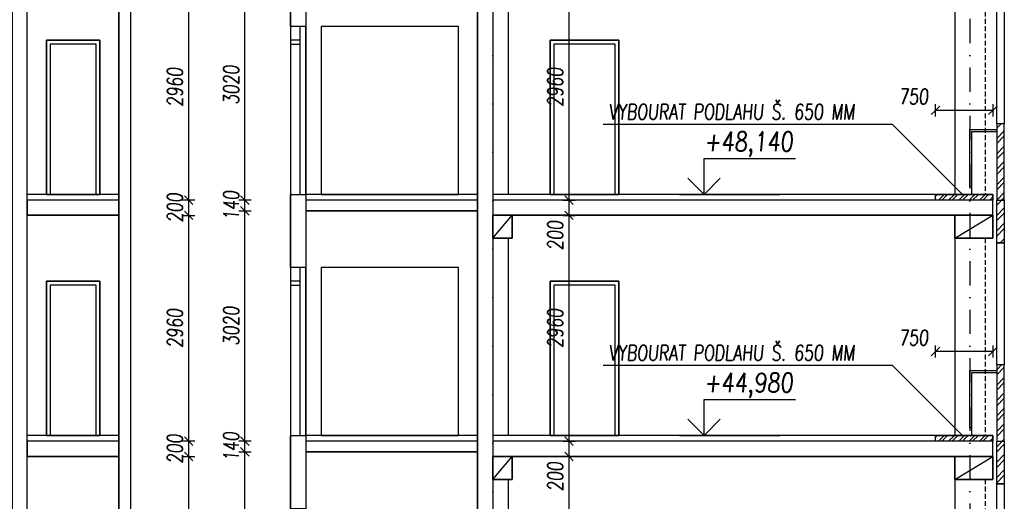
# Model space of a CAD drawing. Header units: millimetres. Extents: x 22267 to 193155, y 329430 to 541733.
# Tile 25 of 89: x 43611 to 56511, y 388647 to 394959. Entities that reach past the tile are written whole.
import ezdxf

# ---------------------------------------------------------------- set-up
doc = ezdxf.new("R2010")
doc.units = ezdxf.units.MM
doc.linetypes.add('ČERCHOVANÁ', pattern=[25.4, 12.7, -6.35, 0, -6.35])
doc.linetypes.add('ČÁRKOVANÁ', pattern=[19.05, 12.7, -6.35])
for name, color, linetype in [('BOURÁNÍ FASÁDY', 30, 'Continuous'), ('BOURÁNÍ PODLAHY', 30, 'Continuous'), ('BOURÁNÍ PŘÍČEK', 30, 'Continuous'), ('DVERE', 4, 'Continuous'), ('KOTY', 7, 'Continuous'), ('KOTY_100', 7, 'Continuous'), ('KÓTY BP PODLAHA', 255, 'Continuous'), ('OSY', 7, 'Continuous'), ('TENKA', 4, 'Continuous'), ('TLUSTA', 2, 'Continuous'), ('ŽB', 1, 'Continuous')]:
    doc.layers.add(name, color=color, linetype=linetype)
doc.styles.add('CS-ROMANS', font='romans.shx', dxfattribs={"width": 0.75, "oblique": 5})
doc.styles.add('CS-ROMANS_100', font='romans.shx', dxfattribs={"width": 0.75, "oblique": 5, "height": 200})
doc.styles.add('ROMANS', font='romans.shx', dxfattribs={"width": 0.75, "oblique": 5, "height": 200})
doc.dimstyles.new('A_KÓTA_100', dxfattribs={"dimtxt": 200, "dimasz": 4, "dimexe": 100, "dimexo": 1500, "dimgap": 80, "dimtad": 1, "dimdec": 0, "dimdsep": 46, "dimtxsty": 'CS-ROMANS_100', "dimblk": 'KOT_CARA20', "dimcen": 90, "dimse1": 1, "dimse2": 1, "dimclrd": 256, "dimclre": 256, "dimclrt": 256, "dimadec": 0, "dimazin": 0, "dimtfac": 1, "dimtdec": 0, "dimtix": 1, "dimtmove": 2, "dimatfit": 3, "dimldrblk": 'OBLIQUE', "dimfxl": 1, "dimfxlon": 1, "dimtolj": 1, "dimarcsym": 0})

# ---------------------------------------------------------------- blocks, each defined once
blk = doc.blocks.new('VÝŠKOVÁ KÓTA 1')
at = {"ltscale": 0.25}
for p, q in [((0, 3.76), (9.59, 3.76)), ((0, 0), (0, 3.76)), ((0, 0), (-1.7, 1.7)), ((0, 0), (1.7, 1.7))]:
    blk.add_line(p, q, dxfattribs=at)
at = {"style": 'ROMANS', "oblique": 5, "width": 0.8}
blk.add_attdef('VÝŠKA', (0, 4.54), '', height=2, dxfattribs=at)
blk = doc.blocks.new('KOT_CARA20')
for p, q in [((0, 0), (-14.1, -14.1)), ((0, 20), (0, -20)), ((0, 0), (14.1, 14.1))]:
    blk.add_line(p, q)
blk = doc.blocks.new('*D2759')
at = {"layer": 'Defpoints', "color": 0, "transparency": 16777216}
for p in [(55611, 393771), (55611, 392670), (56361, 392670)]:
    blk.add_point(p, dxfattribs=at)
at = {"layer": 'KÓTY BP PODLAHA', "lineweight": -2, "transparency": 16777216}
blk.add_line((56357, 393771), (55615, 393771), dxfattribs=at)
at = {"layer": 'KÓTY BP PODLAHA', "lineweight": -2, "transparency": 16777216, "xscale": 4, "yscale": 4, "zscale": 4, "rotation": 180}
blk.add_blockref('KOT_CARA20', (55611, 393771), dxfattribs=at)
at = {"layer": 'KÓTY BP PODLAHA', "lineweight": -2, "transparency": 16777216, "xscale": 4, "yscale": 4, "zscale": 4}
blk.add_blockref('KOT_CARA20', (56361, 393771), dxfattribs=at)
at = {"layer": 'KÓTY BP PODLAHA', "transparency": 16777216, "insert": (55323, 393951), "char_height": 200, "attachment_point": 5, "style": 'CS-ROMANS_100'}
blk.add_mtext('\\A1;750', dxfattribs=at)
blk = doc.blocks.new('_OBLIQUE')
at = {"color": 0, "linetype": 'ByBlock', "ltscale": 15}
blk.add_line((-0.5, -0.5), (0.5, 0.5), dxfattribs=at)
blk = doc.blocks.new('*D2760')
at = {"layer": 'Defpoints', "color": 0, "transparency": 16777216}
for p in [(55611, 390611), (55611, 389510), (56361, 389510)]:
    blk.add_point(p, dxfattribs=at)
at = {"layer": 'KÓTY BP PODLAHA', "lineweight": -2, "transparency": 16777216}
blk.add_line((56357, 390611), (55615, 390611), dxfattribs=at)
at = {"layer": 'KÓTY BP PODLAHA', "lineweight": -2, "transparency": 16777216, "xscale": 4, "yscale": 4, "zscale": 4, "rotation": 180}
blk.add_blockref('KOT_CARA20', (55611, 390611), dxfattribs=at)
at = {"layer": 'KÓTY BP PODLAHA', "lineweight": -2, "transparency": 16777216, "xscale": 4, "yscale": 4, "zscale": 4}
blk.add_blockref('KOT_CARA20', (56361, 390611), dxfattribs=at)
at = {"layer": 'KÓTY BP PODLAHA', "transparency": 16777216, "insert": (55323, 390791), "char_height": 200, "attachment_point": 5, "style": 'CS-ROMANS_100'}
blk.add_mtext('\\A1;750', dxfattribs=at)
blk = doc.blocks.new('*D3659')
at = {"layer": 'Defpoints', "color": 0, "transparency": 16777216}
for p in [(44661, 389235), (45825, 389235), (44777, 386275)]:
    blk.add_point(p, dxfattribs=at)
at = {"layer": 'KOTY_100', "lineweight": -2, "transparency": 16777216}
blk.add_line((45825, 386279), (45825, 389231), dxfattribs=at)
at = {"layer": 'KOTY_100', "lineweight": -2, "transparency": 16777216, "xscale": 4, "yscale": 4, "zscale": 4}
for p, rotation in [((45825, 389235), 90), ((45825, 386275), 270)]:
    blk.add_blockref('KOT_CARA20', p, dxfattribs=dict(at, rotation=rotation))
at = {"layer": 'KOTY_100', "transparency": 16777216, "insert": (45645, 387755), "char_height": 200, "attachment_point": 5, "rotation": 90, "style": 'CS-ROMANS_100'}
blk.add_mtext('\\A1;2960', dxfattribs=at)
blk = doc.blocks.new('*D3660')
at = {"layer": 'Defpoints', "color": 0, "transparency": 16777216}
for p in [(44661, 389435), (45825, 389435), (44661, 389235)]:
    blk.add_point(p, dxfattribs=at)
at = {"layer": 'KOTY_100', "lineweight": -2, "transparency": 16777216}
for p, q in [((45825, 389439), (45825, 389443)), ((45825, 389235), (45825, 389435)), ((45825, 389231), (45825, 389227))]:
    blk.add_line(p, q, dxfattribs=at)
at = {"layer": 'KOTY_100', "lineweight": -2, "transparency": 16777216, "xscale": 4, "yscale": 4, "zscale": 4}
for p, rotation in [((45825, 389435), 270), ((45825, 389235), 90)]:
    blk.add_blockref('KOT_CARA20', p, dxfattribs=dict(at, rotation=rotation))
at = {"layer": 'KOTY_100', "transparency": 16777216, "insert": (45645, 389335), "char_height": 200, "attachment_point": 5, "rotation": 90, "style": 'CS-ROMANS_100'}
blk.add_mtext('\\A1;200', dxfattribs=at)
blk = doc.blocks.new('*D3661')
at = {"layer": 'Defpoints', "color": 0, "transparency": 16777216}
for p in [(44798, 392395), (45825, 392395), (44661, 389435)]:
    blk.add_point(p, dxfattribs=at)
at = {"layer": 'KOTY_100', "lineweight": -2, "transparency": 16777216}
blk.add_line((45825, 389439), (45825, 392391), dxfattribs=at)
at = {"layer": 'KOTY_100', "lineweight": -2, "transparency": 16777216, "xscale": 4, "yscale": 4, "zscale": 4}
for p, rotation in [((45825, 392395), 90), ((45825, 389435), 270)]:
    blk.add_blockref('KOT_CARA20', p, dxfattribs=dict(at, rotation=rotation))
at = {"layer": 'KOTY_100', "transparency": 16777216, "insert": (45645, 390915), "char_height": 200, "attachment_point": 5, "rotation": 90, "style": 'CS-ROMANS_100'}
blk.add_mtext('\\A1;2960', dxfattribs=at)
blk = doc.blocks.new('*D3662')
at = {"layer": 'Defpoints', "color": 0, "transparency": 16777216}
for p in [(44777, 392595), (45825, 392595), (44798, 392395)]:
    blk.add_point(p, dxfattribs=at)
at = {"layer": 'KOTY_100', "lineweight": -2, "transparency": 16777216}
for p, q in [((45825, 392599), (45825, 392603)), ((45825, 392395), (45825, 392595)), ((45825, 392391), (45825, 392387))]:
    blk.add_line(p, q, dxfattribs=at)
at = {"layer": 'KOTY_100', "lineweight": -2, "transparency": 16777216, "xscale": 4, "yscale": 4, "zscale": 4}
for p, rotation in [((45825, 392595), 270), ((45825, 392395), 90)]:
    blk.add_blockref('KOT_CARA20', p, dxfattribs=dict(at, rotation=rotation))
at = {"layer": 'KOTY_100', "transparency": 16777216, "insert": (45645, 392495), "char_height": 200, "attachment_point": 5, "rotation": 90, "style": 'CS-ROMANS_100'}
blk.add_mtext('\\A1;200', dxfattribs=at)
blk = doc.blocks.new('*D3663')
at = {"layer": 'Defpoints', "color": 0, "transparency": 16777216}
for p in [(44661, 395555), (45825, 395555), (44777, 392595)]:
    blk.add_point(p, dxfattribs=at)
at = {"layer": 'KOTY_100', "lineweight": -2, "transparency": 16777216}
blk.add_line((45825, 392599), (45825, 395551), dxfattribs=at)
at = {"layer": 'KOTY_100', "lineweight": -2, "transparency": 16777216, "xscale": 4, "yscale": 4, "zscale": 4}
for p, rotation in [((45825, 395555), 90), ((45825, 392595), 270)]:
    blk.add_blockref('KOT_CARA20', p, dxfattribs=dict(at, rotation=rotation))
at = {"layer": 'KOTY_100', "transparency": 16777216, "insert": (45645, 394075), "char_height": 200, "attachment_point": 5, "rotation": 90, "style": 'CS-ROMANS_100'}
blk.add_mtext('\\A1;2960', dxfattribs=at)
blk = doc.blocks.new('*D3703')
at = {"layer": 'Defpoints', "color": 0, "transparency": 16777216}
for p in [(46562, 389295), (47765, 389295), (47765, 386275)]:
    blk.add_point(p, dxfattribs=at)
at = {"layer": 'KOTY_100', "lineweight": -2, "transparency": 16777216}
blk.add_line((46562, 386279), (46562, 389291), dxfattribs=at)
at = {"layer": 'KOTY_100', "lineweight": -2, "transparency": 16777216, "xscale": 4, "yscale": 4, "zscale": 4}
for p, rotation in [((46562, 389295), 90), ((46562, 386275), 270)]:
    blk.add_blockref('KOT_CARA20', p, dxfattribs=dict(at, rotation=rotation))
at = {"layer": 'KOTY_100', "transparency": 16777216, "insert": (46382, 387785), "char_height": 200, "attachment_point": 5, "rotation": 90, "style": 'CS-ROMANS_100'}
blk.add_mtext('\\A1;3020', dxfattribs=at)
blk = doc.blocks.new('*D3704')
at = {"layer": 'Defpoints', "color": 0, "transparency": 16777216}
for p in [(46562, 389435), (47765, 389435), (47765, 389295)]:
    blk.add_point(p, dxfattribs=at)
at = {"layer": 'KOTY_100', "lineweight": -2, "transparency": 16777216}
for p, q in [((46562, 389439), (46562, 389443)), ((46562, 389295), (46562, 389435)), ((46562, 389291), (46562, 389287))]:
    blk.add_line(p, q, dxfattribs=at)
at = {"layer": 'KOTY_100', "lineweight": -2, "transparency": 16777216, "xscale": 4, "yscale": 4, "zscale": 4}
for p, rotation in [((46562, 389435), 270), ((46562, 389295), 90)]:
    blk.add_blockref('KOT_CARA20', p, dxfattribs=dict(at, rotation=rotation))
at = {"layer": 'KOTY_100', "transparency": 16777216, "insert": (46382, 389365), "char_height": 200, "attachment_point": 5, "rotation": 90, "style": 'CS-ROMANS_100'}
blk.add_mtext('\\A1;140', dxfattribs=at)
blk = doc.blocks.new('*D3705')
at = {"layer": 'Defpoints', "color": 0, "transparency": 16777216}
for p in [(46562, 392455), (47686, 392455), (47765, 389435)]:
    blk.add_point(p, dxfattribs=at)
at = {"layer": 'KOTY_100', "lineweight": -2, "transparency": 16777216}
blk.add_line((46562, 389439), (46562, 392451), dxfattribs=at)
at = {"layer": 'KOTY_100', "lineweight": -2, "transparency": 16777216, "xscale": 4, "yscale": 4, "zscale": 4}
for p, rotation in [((46562, 392455), 90), ((46562, 389435), 270)]:
    blk.add_blockref('KOT_CARA20', p, dxfattribs=dict(at, rotation=rotation))
at = {"layer": 'KOTY_100', "transparency": 16777216, "insert": (46382, 390945), "char_height": 200, "attachment_point": 5, "rotation": 90, "style": 'CS-ROMANS_100'}
blk.add_mtext('\\A1;3020', dxfattribs=at)
blk = doc.blocks.new('*D3706')
at = {"layer": 'Defpoints', "color": 0, "transparency": 16777216}
for p in [(46562, 392595), (47765, 392595), (47686, 392455)]:
    blk.add_point(p, dxfattribs=at)
at = {"layer": 'KOTY_100', "lineweight": -2, "transparency": 16777216}
for p, q in [((46562, 392599), (46562, 392603)), ((46562, 392455), (46562, 392595)), ((46562, 392451), (46562, 392447))]:
    blk.add_line(p, q, dxfattribs=at)
at = {"layer": 'KOTY_100', "lineweight": -2, "transparency": 16777216, "xscale": 4, "yscale": 4, "zscale": 4}
for p, rotation in [((46562, 392595), 270), ((46562, 392455), 90)]:
    blk.add_blockref('KOT_CARA20', p, dxfattribs=dict(at, rotation=rotation))
at = {"layer": 'KOTY_100', "transparency": 16777216, "insert": (46382, 392525), "char_height": 200, "attachment_point": 5, "rotation": 90, "style": 'CS-ROMANS_100'}
blk.add_mtext('\\A1;140', dxfattribs=at)
blk = doc.blocks.new('*D3707')
at = {"layer": 'Defpoints', "color": 0, "transparency": 16777216}
for p in [(46562, 395615), (47672, 395615), (47765, 392595)]:
    blk.add_point(p, dxfattribs=at)
at = {"layer": 'KOTY_100', "lineweight": -2, "transparency": 16777216}
blk.add_line((46562, 392599), (46562, 395611), dxfattribs=at)
at = {"layer": 'KOTY_100', "lineweight": -2, "transparency": 16777216, "xscale": 4, "yscale": 4, "zscale": 4}
for p, rotation in [((46562, 395615), 90), ((46562, 392595), 270)]:
    blk.add_blockref('KOT_CARA20', p, dxfattribs=dict(at, rotation=rotation))
at = {"layer": 'KOTY_100', "transparency": 16777216, "insert": (46382, 394105), "char_height": 200, "attachment_point": 5, "rotation": 90, "style": 'CS-ROMANS_100'}
blk.add_mtext('\\A1;3020', dxfattribs=at)
blk = doc.blocks.new('*D3744')
at = {"layer": 'Defpoints', "color": 0, "transparency": 16777216}
for p in [(50808, 389235), (51059, 389235), (51104, 386275)]:
    blk.add_point(p, dxfattribs=at)
at = {"layer": 'KOTY_100', "lineweight": -2, "transparency": 16777216}
blk.add_line((50808, 386279), (50808, 389231), dxfattribs=at)
at = {"layer": 'KOTY_100', "lineweight": -2, "transparency": 16777216, "xscale": 4, "yscale": 4, "zscale": 4}
for p, rotation in [((50808, 389235), 90), ((50808, 386275), 270)]:
    blk.add_blockref('KOT_CARA20', p, dxfattribs=dict(at, rotation=rotation))
at = {"layer": 'KOTY_100', "transparency": 16777216, "insert": (50628, 387755), "char_height": 200, "attachment_point": 5, "rotation": 90, "style": 'CS-ROMANS_100'}
blk.add_mtext('\\A1;2960', dxfattribs=at)
blk = doc.blocks.new('*D3745')
at = {"layer": 'Defpoints', "color": 0, "transparency": 16777216}
for p in [(50808, 389435), (51104, 389435), (51059, 389235)]:
    blk.add_point(p, dxfattribs=at)
at = {"layer": 'KOTY_100', "lineweight": -2, "transparency": 16777216}
blk.add_line((50808, 389239), (50808, 389431), dxfattribs=at)
at = {"layer": 'KOTY_100', "lineweight": -2, "transparency": 16777216, "xscale": 4, "yscale": 4, "zscale": 4}
for p, rotation in [((50808, 389435), 90), ((50808, 389235), 270)]:
    blk.add_blockref('KOT_CARA20', p, dxfattribs=dict(at, rotation=rotation))
at = {"layer": 'KOTY_100', "transparency": 16777216, "insert": (50628, 388972), "char_height": 200, "attachment_point": 5, "rotation": 90, "style": 'CS-ROMANS_100'}
blk.add_mtext('\\A1;200', dxfattribs=at)
blk = doc.blocks.new('*D3746')
at = {"layer": 'Defpoints', "color": 0, "transparency": 16777216}
for p in [(50808, 392395), (51059, 392395), (51104, 389435)]:
    blk.add_point(p, dxfattribs=at)
at = {"layer": 'KOTY_100', "lineweight": -2, "transparency": 16777216}
blk.add_line((50808, 389439), (50808, 392391), dxfattribs=at)
at = {"layer": 'KOTY_100', "lineweight": -2, "transparency": 16777216, "xscale": 4, "yscale": 4, "zscale": 4}
for p, rotation in [((50808, 392395), 90), ((50808, 389435), 270)]:
    blk.add_blockref('KOT_CARA20', p, dxfattribs=dict(at, rotation=rotation))
at = {"layer": 'KOTY_100', "transparency": 16777216, "insert": (50628, 390915), "char_height": 200, "attachment_point": 5, "rotation": 90, "style": 'CS-ROMANS_100'}
blk.add_mtext('\\A1;2960', dxfattribs=at)
blk = doc.blocks.new('*D3747')
at = {"layer": 'Defpoints', "color": 0, "transparency": 16777216}
for p in [(50808, 392595), (51059, 392595), (51059, 392395)]:
    blk.add_point(p, dxfattribs=at)
at = {"layer": 'KOTY_100', "lineweight": -2, "transparency": 16777216}
blk.add_line((50808, 392399), (50808, 392591), dxfattribs=at)
at = {"layer": 'KOTY_100', "lineweight": -2, "transparency": 16777216, "xscale": 4, "yscale": 4, "zscale": 4}
for p, rotation in [((50808, 392595), 90), ((50808, 392395), 270)]:
    blk.add_blockref('KOT_CARA20', p, dxfattribs=dict(at, rotation=rotation))
at = {"layer": 'KOTY_100', "transparency": 16777216, "insert": (50628, 392132), "char_height": 200, "attachment_point": 5, "rotation": 90, "style": 'CS-ROMANS_100'}
blk.add_mtext('\\A1;200', dxfattribs=at)
blk = doc.blocks.new('*D3748')
at = {"layer": 'Defpoints', "color": 0, "transparency": 16777216}
for p in [(50808, 395555), (51293, 395555), (51059, 392595)]:
    blk.add_point(p, dxfattribs=at)
at = {"layer": 'KOTY_100', "lineweight": -2, "transparency": 16777216}
blk.add_line((50808, 392599), (50808, 395551), dxfattribs=at)
at = {"layer": 'KOTY_100', "lineweight": -2, "transparency": 16777216, "xscale": 4, "yscale": 4, "zscale": 4}
for p, rotation in [((50808, 395555), 90), ((50808, 392595), 270)]:
    blk.add_blockref('KOT_CARA20', p, dxfattribs=dict(at, rotation=rotation))
at = {"layer": 'KOTY_100', "transparency": 16777216, "insert": (50628, 394075), "char_height": 200, "attachment_point": 5, "rotation": 90, "style": 'CS-ROMANS_100'}
blk.add_mtext('\\A1;2960', dxfattribs=at)

msp = doc.modelspace()

# ---------------------------------------------------------------- hatches: boundary and pattern name
at = {"layer": 'BOURÁNÍ FASÁDY'}
h = msp.add_hatch(dxfattribs=at)
h.set_pattern_fill('ANSI32', color=256, scale=15)
h.set_pattern_definition([(45, (25900, 0), (-101.02788, 101.02788), []), (45, (25967.35, 0), (-101.02788, 101.02788), [])])
h.paths.add_polyline_path([(56411, 406600.5), (56511, 406600.5), (56511, 407305.5), (56411, 407305.5)])
h.paths.add_polyline_path([(56411, 404675.5), (56511, 404675.5), (56511, 406600.5), (56411, 406600.5)])
h.paths.add_polyline_path([(56511, 402075.5), (56411, 402075.5), (56411, 403075.5), (56511, 403075.5)])
h.paths.add_polyline_path([(56411, 401515.5), (56511, 401515.5), (56511, 402075.5), (56411, 402075.5)])
h.paths.add_polyline_path([(56511, 398915.5), (56411, 398915.5), (56411, 399915.5), (56511, 399915.5)])
h.paths.add_polyline_path([(56411, 398355.5), (56511, 398355.5), (56511, 398915.5), (56411, 398915.5)])
h.paths.add_polyline_path([(56511, 395755.5), (56411, 395755.5), (56411, 396755.5), (56511, 396755.5)])
h.paths.add_polyline_path([(56411, 395195.5), (56511, 395195.5), (56511, 395755.5), (56411, 395755.5)])
h.paths.add_polyline_path([(56511, 392595.5), (56411, 392595.5), (56411, 393595.5), (56511, 393595.5)])
h.paths.add_polyline_path([(56411, 392035.5), (56511, 392035.5), (56511, 392595.5), (56411, 392595.5)])
h.paths.add_polyline_path([(56511, 389435.5), (56411, 389435.5), (56411, 390435.5), (56511, 390435.5)])
h.paths.add_polyline_path([(56411, 388875.5), (56511, 388875.5), (56511, 389435.5), (56411, 389435.5)])
h.paths.add_polyline_path([(56411, 385715.5), (56511, 385715.5), (56511, 386275.5), (56411, 386275.5)])
h.paths.add_polyline_path([(56511, 386275.5), (56411, 386275.5), (56411, 387275.5), (56511, 387275.5)])
h.paths.add_polyline_path([(56511, 383115.5), (56411, 383115.5), (56411, 384115.5), (56511, 384115.5)])
h.paths.add_polyline_path([(56411, 382555.5), (56511, 382555.5), (56511, 383115.5), (56411, 383115.5)])
h.paths.add_polyline_path([(56511, 379955.5), (56411, 379955.5), (56411, 380955.5), (56511, 380955.5)])
h.paths.add_polyline_path([(56411, 379395.5), (56511, 379395.5), (56511, 379955.5), (56411, 379955.5)])
h.paths.add_polyline_path([(56511, 376795.5), (56411, 376795.5), (56411, 377795.5), (56511, 377795.5)])
h.paths.add_polyline_path([(56411, 376235.5), (56511, 376235.5), (56511, 376795.5), (56411, 376795.5)])
h.paths.add_polyline_path([(56511, 373635.5), (56411, 373635.5), (56411, 374635.5), (56511, 374635.5)])
h.paths.add_polyline_path([(56411, 373075.5), (56511, 373075.5), (56511, 373635.5), (56411, 373635.5)])
h.paths.add_polyline_path([(56511, 370475.5), (56411, 370475.5), (56411, 371475.5), (56511, 371475.5)])
h.paths.add_polyline_path([(56411, 369915.5), (56511, 369915.5), (56511, 370475.5), (56411, 370475.5)])
h.paths.add_polyline_path([(56511, 367315.5), (56411, 367315.5), (56411, 368315.5), (56511, 368315.5)])
h.paths.add_polyline_path([(56411, 366755.5), (56511, 366755.5), (56511, 367315.5), (56411, 367315.5)])
h.paths.add_polyline_path([(56511, 364155.5), (56411, 364155.5), (56411, 365155.5), (56511, 365155.5)])
h.paths.add_polyline_path([(56411, 363595.5), (56511, 363595.5), (56511, 364155.5), (56411, 364155.5)])
h.paths.add_polyline_path([(56511, 360995.5), (56411, 360995.5), (56411, 361995.5), (56511, 361995.5)])
h.paths.add_polyline_path([(56411, 360435.5), (56511, 360435.5), (56511, 360995.5), (56411, 360995.5)])
h.paths.add_polyline_path([(56511, 357835.5), (56411, 357835.5), (56411, 358835.5), (56511, 358835.5)])
h.paths.add_polyline_path([(56411, 357275.5), (56511, 357275.5), (56511, 357835.5), (56411, 357835.5)])
h.paths.add_polyline_path([(56511, 354675.5), (56411, 354675.5), (56411, 355675.5), (56511, 355675.5)])
h.paths.add_polyline_path([(56411, 354115.5), (56511, 354115.5), (56511, 354675.5), (56411, 354675.5)])
h.paths.add_polyline_path([(56511, 351515.5), (56411, 351515.5), (56411, 352515.5), (56511, 352515.5)])
h.paths.add_polyline_path([(56411, 350955.5), (56511, 350955.5), (56511, 351515.5), (56411, 351515.5)])
h.paths.add_polyline_path([(56511, 348365.5), (56411, 348365.5), (56411, 348355.5), (56511, 348355.5)], flags=17)
h.paths.add_polyline_path([(56511, 348355.5), (56411, 348355.5), (56411, 349355.5), (56511, 349355.5)])
at = {"layer": 'BOURÁNÍ PODLAHY'}
h = msp.add_hatch(dxfattribs=at)
h.set_pattern_fill('ANSI32', color=256, scale=10)
h.set_pattern_definition([(45, (25893.14, -9480), (-67.35192, 67.35192), []), (45, (25938.04, -9480), (-67.35192, 67.35192), [])])
h.paths.add_polyline_path([(56061, 392670.5), (56361, 392670.5), (56361, 392595.5), (56061, 392595.5)])
h.paths.add_polyline_path([(55611, 392670.5), (56061, 392670.5), (56061, 392595.5), (55611, 392595.5)])
h = msp.add_hatch(dxfattribs=at)
h.set_pattern_fill('ANSI32', color=256, scale=10)
h.set_pattern_definition([(45, (25893.14, -12640), (-67.35192, 67.35192), []), (45, (25938.04, -12640), (-67.35192, 67.35192), [])])
h.paths.add_polyline_path([(56061, 389510.5), (56361, 389510.5), (56361, 389435.5), (56061, 389435.5)])
h.paths.add_polyline_path([(55611, 389510.5), (56061, 389510.5), (56061, 389435.5), (55611, 389435.5)])

# ---------------------------------------------------------------- linework, layer by layer
at = {"layer": 'BOURÁNÍ FASÁDY'}
for points in [[(56511, 393595.5), (56411, 393595.5), (56411, 395195.5), (56511, 395195.5)], [(56411, 392595.5), (56511, 392595.5), (56511, 393595.5), (56411, 393595.5)], [(56511, 392035.5), (56411, 392035.5), (56411, 392595.5), (56511, 392595.5)], [(56511, 390435.5), (56411, 390435.5), (56411, 392035.5), (56511, 392035.5)], [(56411, 389435.5), (56511, 389435.5), (56511, 390435.5), (56411, 390435.5)], [(56511, 388875.5), (56411, 388875.5), (56411, 389435.5), (56511, 389435.5)], [(56511, 387275.5), (56411, 387275.5), (56411, 388875.5), (56511, 388875.5)]]:
    msp.add_lwpolyline(points, close=True, dxfattribs=at)
for points in [[(56086, 392770.5), (56061, 392770.5), (56061, 393520.5), (56411, 393520.5)], [(56086, 392670.5), (56086, 393495.5), (56411, 393495.5)], [(56086, 389610.5), (56061, 389610.5), (56061, 390360.5), (56411, 390360.5)], [(56086, 389510.5), (56086, 390335.5), (56411, 390335.5)]]:
    msp.add_lwpolyline(points, dxfattribs=at)
at = {"layer": 'BOURÁNÍ PODLAHY'}
for points in [[(56361, 392595.5), (55611, 392595.5), (55611, 392670.5), (56361, 392670.5)], [(56361, 389435.5), (55611, 389435.5), (55611, 389510.5), (56361, 389510.5)]]:
    msp.add_lwpolyline(points, close=True, dxfattribs=at)
at = {"layer": 'BOURÁNÍ PŘÍČEK'}
msp.add_line((47361, 402075.5), (47361, 339185.5), dxfattribs=at)
for points in [[(47161, 392670.5), (47361, 392670.5), (47361, 394870.5), (47161, 394870.5)], [(43961, 392670.5), (44661, 392670.5), (44661, 394690.5), (43961, 394690.5)], [(43961, 394690.5), (44661, 394690.5), (44661, 392670.5), (43961, 392670.5)], [(44011, 392670.5), (44611, 392670.5), (44611, 394640.5), (44011, 394640.5)], [(47161, 394640.5), (47286, 394640.5), (47286, 394690.5), (47161, 394690.5)], [(50561, 392670.5), (51461, 392670.5), (51461, 394690.5), (50561, 394690.5)], [(50611, 392670.5), (51411, 392670.5), (51411, 394640.5), (50611, 394640.5)], [(47161, 389510.5), (47361, 389510.5), (47361, 391710.5), (47161, 391710.5)], [(43961, 389510.5), (44661, 389510.5), (44661, 391530.5), (43961, 391530.5)], [(43961, 391530.5), (44661, 391530.5), (44661, 389510.5), (43961, 389510.5)], [(47161, 391480.5), (47286, 391480.5), (47286, 391530.5), (47161, 391530.5)], [(50561, 389510.5), (51461, 389510.5), (51461, 391530.5), (50561, 391530.5)], [(44011, 389510.5), (44611, 389510.5), (44611, 391480.5), (44011, 391480.5)], [(50611, 389510.5), (51411, 389510.5), (51411, 391480.5), (50611, 391480.5)]]:
    msp.add_lwpolyline(points, close=True, dxfattribs=at)
for points in [[(47286, 392670.5), (47286, 394870.5)], [(47286, 389510.5), (47286, 391710.5)]]:
    msp.add_lwpolyline(points, dxfattribs=at)
at = {"layer": 'DVERE'}
for points in [[(47561, 392670.5), (49361, 392670.5), (49361, 394870.5), (47561, 394870.5)], [(47561, 389510.5), (49361, 389510.5), (49361, 391710.5), (47561, 391710.5)]]:
    msp.add_lwpolyline(points, close=True, dxfattribs=at)
at = {"layer": 'KOTY', "linetype": 'ByBlock'}
for p, q in [((52254.6, 392670.5), (53571.7, 392670.5)), ((52254.6, 389510.5), (53571.7, 389510.5))]:
    msp.add_line(p, q, dxfattribs=at)
at = {"layer": 'KÓTY BP PODLAHA'}
for p, q in [((51256, 393591.6), (55042, 393591.6)), ((55042, 393591.6), (55963.1, 392670.5)), ((51256, 390431.6), (55042, 390431.6)), ((55042, 390431.6), (55963.1, 389510.5))]:
    msp.add_line(p, q, dxfattribs=at)
at = {"layer": 'OSY', "linetype": 'ČERCHOVANÁ', "ltscale": 25}
for p, q in [((49811, 408305.5), (49811, 331387.3)), ((56061, 408305.5), (56061, 332968))]:
    msp.add_line(p, q, dxfattribs=at)
at = {"layer": 'TENKA'}
for points in [[(55861, 395555.5), (55861, 392670.5)], [(50011, 395255.5), (50011, 392670.5)], [(44911, 392595.5), (43711, 392595.5)], [(49611, 392595.5), (47361, 392595.5)], [(56361, 392595.5), (49811, 392595.5)], [(49811, 392095.5), (50061, 392395.5)], [(55861, 392095.5), (56361, 392395.5)], [(55861, 392395.5), (55861, 389510.5)], [(50011, 392095.5), (50011, 389510.5)], [(44911, 389435.5), (43711, 389435.5)], [(49611, 389435.5), (47361, 389435.5)], [(56361, 389435.5), (49811, 389435.5)], [(49811, 388935.5), (50061, 389235.5)], [(55861, 388935.5), (56361, 389235.5)], [(55861, 389235.5), (55861, 386350.5)], [(50011, 388935.5), (50011, 386350.5)]]:
    msp.add_lwpolyline(points, dxfattribs=at)
at = {"layer": 'TENKA', "linetype": 'ČÁRKOVANÁ', "ltscale": 5}
for points in [[(56261, 395255.5), (56261, 392670.5)], [(56261, 392095.5), (56261, 389510.5)], [(56261, 388935.5), (56261, 386350.5)]]:
    msp.add_lwpolyline(points, dxfattribs=at)
at = {"layer": 'TENKA'}
for points in [[(50561, 394690.5), (51461, 394690.5), (51461, 392670.5), (50561, 392670.5)], [(50561, 391530.5), (51461, 391530.5), (51461, 389510.5), (50561, 389510.5)]]:
    msp.add_lwpolyline(points, close=True, dxfattribs=at)
at = {"layer": 'TLUSTA'}
for points in [[(44911, 402075.5), (44911, 336000.5)], [(45061, 402075.5), (45061, 336050.5)], [(49811, 401875.5), (49811, 347855.5)], [(44911, 392670.5), (43711, 392670.5)], [(49611, 392670.5), (47361, 392670.5)], [(56361, 392670.5), (49811, 392670.5)], [(56361, 392595.5), (56361, 392670.5), (55861, 392670.5)], [(56361, 392395.5), (56361, 392670.5)], [(49611, 392455.5), (47361, 392455.5)], [(44911, 392395.5), (43711, 392395.5)], [(56361, 392395.5), (49811, 392395.5)], [(44911, 389510.5), (43711, 389510.5)], [(49611, 389510.5), (47361, 389510.5)], [(56361, 389510.5), (49811, 389510.5)], [(56361, 389435.5), (56361, 389510.5), (55861, 389510.5)], [(56361, 389235.5), (56361, 389510.5)], [(44911, 389235.5), (43711, 389235.5)], [(49611, 389295.5), (47361, 389295.5)], [(56361, 389235.5), (49811, 389235.5)]]:
    msp.add_lwpolyline(points, dxfattribs=at)
for points in [[(49811, 392395.5), (50061, 392395.5), (50061, 392095.5), (49811, 392095.5)], [(55861, 392395.5), (56361, 392395.5), (56361, 392095.5), (55861, 392095.5)], [(49811, 389235.5), (50061, 389235.5), (50061, 388935.5), (49811, 388935.5)], [(55861, 389235.5), (56361, 389235.5), (56361, 388935.5), (55861, 388935.5)]]:
    msp.add_lwpolyline(points, close=True, dxfattribs=at)
at = {"layer": 'ŽB'}
for p, q in [((49611, 347855.5), (49611, 402075.5)), ((49611, 402075.5), (49611, 347855.5)), ((49811, 402075.5), (49811, 347855.5))]:
    msp.add_line(p, q, dxfattribs=at)
for points in [[(43511, 402075.5), (43511, 336000.5), (43711, 336000.5), (43711, 402075.5)], [(45061, 402075.5), (45061, 336050.5), (44911, 336050.5), (44911, 402075.5)], [(47161, 402075.5), (47161, 336050.5)]]:
    msp.add_lwpolyline(points, dxfattribs=at)
for points in [[(47161, 395830.5), (47361, 395830.5), (47361, 394870.5), (47161, 394870.5)], [(43711, 392395.5), (44911, 392395.5), (44911, 392595.5), (43711, 392595.5)], [(47161, 392670.5), (47361, 392670.5), (47361, 391710.5), (47161, 391710.5)], [(47361, 392455.5), (49611, 392455.5), (49611, 392595.5), (47361, 392595.5)], [(49811, 392395.5), (56361, 392395.5), (56361, 392595.5), (49811, 392595.5)], [(49811, 392095.5), (50061, 392095.5), (50061, 392395.5), (49811, 392395.5)], [(55861, 392095.5), (56361, 392095.5), (56361, 392395.5), (55861, 392395.5)], [(47161, 389510.5), (47361, 389510.5), (47361, 388550.5), (47161, 388550.5)], [(43711, 389235.5), (44911, 389235.5), (44911, 389435.5), (43711, 389435.5)], [(47361, 389295.5), (49611, 389295.5), (49611, 389435.5), (47361, 389435.5)], [(49811, 389235.5), (56361, 389235.5), (56361, 389435.5), (49811, 389435.5)], [(49811, 388935.5), (50061, 388935.5), (50061, 389235.5), (49811, 389235.5)], [(55861, 388935.5), (56361, 388935.5), (56361, 389235.5), (55861, 389235.5)]]:
    msp.add_lwpolyline(points, close=True, dxfattribs=at)

# ---------------------------------------------------------------- block references
at = {"layer": 'KOTY', "xscale": 125, "yscale": 125, "zscale": 125}
for p, values in [((52577.5, 392670.5), {'VÝŠKA': '+48,140'}), ((52577.5, 389510.5), {'VÝŠKA': '+44,980'})]:
    msp.add_blockref('VÝŠKOVÁ KÓTA 1', p, dxfattribs=at).add_auto_attribs(values)

# ---------------------------------------------------------------- texts
at = {"layer": 'KÓTY BP PODLAHA', "ltscale": 15, "style": 'CS-ROMANS', "oblique": 5, "width": 0.75}
for p in [(51329.4, 393652.6), (51329.4, 390492.6)]:
    msp.add_text('VYBOURAT PODLAHU Š. 650 MM ', height=200, dxfattribs=at).set_placement(p)

# ---------------------------------------------------------------- dimensions: what is measured, and where the dimension line sits
at = {"layer": 'KOTY_100'}
for base, p1, p2, picture, middle in [((46562.3, 395615.5), (47764.8, 392595.5), (47671.9, 395615.5), '*D3707', (46382.3, 394105.5)), ((45825, 395555.5), (44776.9, 392595.5), (44661, 395555.5), '*D3663', (45645, 394075.5)), ((50808.1, 395555.5), (51058.8, 392595.5), (51292.8, 395555.5), '*D3748', (50628.1, 394075.5)), ((45825, 392595.5), (44798, 392395.5), (44776.9, 392595.5), '*D3662', (45645, 392495.5)), ((46562.3, 392595.5), (47685.6, 392455.5), (47764.8, 392595.5), '*D3706', (46382.3, 392525.5)), ((45825, 392395.5), (44661, 389435.5), (44798, 392395.5), '*D3661', (45645, 390915.5)), ((46562.3, 392455.5), (47764.8, 389435.5), (47685.6, 392455.5), '*D3705', (46382.3, 390945.5)), ((50808.1, 392395.5), (51103.9, 389435.5), (51058.8, 392395.5), '*D3746', (50628.1, 390915.5)), ((46562.3, 389435.5), (47764.8, 389295.5), (47764.8, 389435.5), '*D3704', (46382.3, 389365.5)), ((45825, 389435.5), (44661, 389235.5), (44661, 389435.5), '*D3660', (45645, 389335.5)), ((46562.3, 389295.5), (47764.8, 386275.5), (47764.8, 389295.5), '*D3703', (46382.3, 387785.5)), ((45825, 389235.5), (44776.9, 386275.5), (44661, 389235.5), '*D3659', (45645, 387755.5)), ((50808.1, 389235.5), (51104.5, 386275.5), (51058.8, 389235.5), '*D3744', (50628.1, 387755.5))]:
    dim = msp.add_linear_dim(base=base, p1=p1, p2=p2, angle=90, dimstyle='A_KÓTA_100', dxfattribs=at)
    dim.commit()
    dim.dimension.update_dxf_attribs({"geometry": picture, "text_midpoint": middle})
for base, p1, p2, picture, middle in [((50808.1, 392595.5), (51058.8, 392395.5), (51058.8, 392595.5), '*D3747', (50628.1, 392132)), ((50808.1, 389435.5), (51058.8, 389235.5), (51103.9, 389435.5), '*D3745', (50628.1, 388971.6))]:
    dim = msp.add_linear_dim(base=base, p1=p1, p2=p2, angle=90, dimstyle='A_KÓTA_100', dxfattribs=at)
    dim.commit()
    dim.dimension.update_dxf_attribs({"geometry": picture, "text_midpoint": middle, "dimtype": 160})
at = {"layer": 'KÓTY BP PODLAHA'}
for base, p1, p2, picture, middle in [((55611, 393771.2), (56361, 392670.5), (55611, 392670.5), '*D2759', (55323.2, 393951.2)), ((55611, 390611.2), (56361, 389510.5), (55611, 389510.5), '*D2760', (55323.2, 390791.2))]:
    dim = msp.add_linear_dim(base=base, p1=p1, p2=p2, angle=180, dimstyle='A_KÓTA_100', dxfattribs=at)
    dim.commit()
    dim.dimension.update_dxf_attribs({"geometry": picture, "text_midpoint": middle, "dimtype": 160})

doc.saveas('drawing.dxf')
